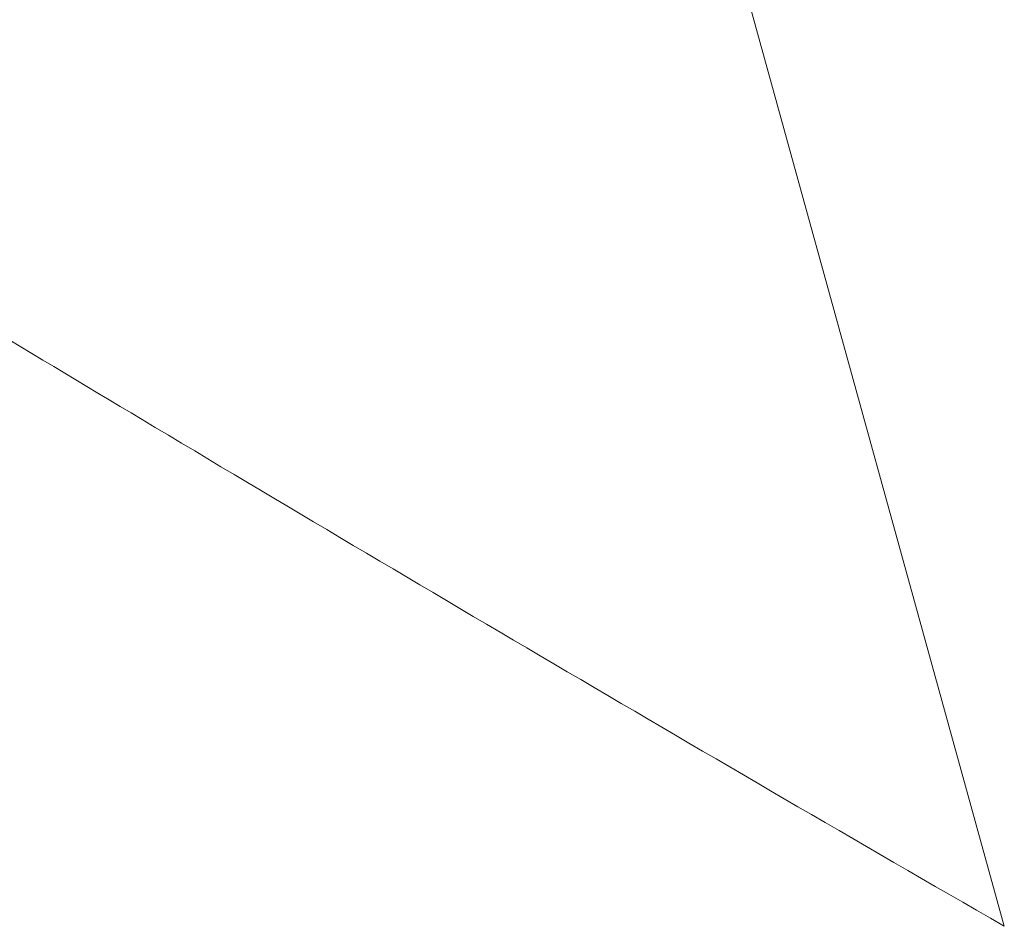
# Model space of a CAD drawing. Header units: millimetres. Extents: x 8 to 587, y 12 to 540.
# Tile 104 of 256: x 521.902 to 522.52, y 138.936 to 139.505. Entities that reach past the tile are written whole.
import ezdxf

# ---------------------------------------------------------------- set-up
doc = ezdxf.new("R2010")
doc.units = ezdxf.units.MM

msp = doc.modelspace()

# ---------------------------------------------------------------- linework, layer by layer
at = {"color": 252, "linetype": 'Continuous', "lineweight": 0}
msp.add_line((522.0028, 140.80848), (522.52008, 138.93607), dxfattribs=at)
msp.add_open_spline([(518.69271, 140.1551), (518.68545, 140.18723), (518.67091, 140.25156), (518.65149, 140.34326), (518.63387, 140.43133), (518.61825, 140.51538), (518.60474, 140.59492), (518.59333, 140.67019), (518.58411, 140.7409), (518.57722, 140.80608), (518.57263, 140.86567), (518.57023, 140.92007), (518.57, 140.97005), (518.57195, 141.01568), (518.57611, 141.05685), (518.58248, 141.09376), (518.59107, 141.1264), (518.60356, 141.15921), (518.62122, 141.1897), (518.64564, 141.21544), (518.67481, 141.23305), (518.70876, 141.24287), (518.74732, 141.24522), (518.79059, 141.2405), (518.83849, 141.22904), (518.88607, 141.21286), (518.93178, 141.19421), (518.9887, 141.16829), (519.06548, 141.12885), (519.16627, 141.07138), (519.2762, 141.0043), (519.39504, 140.92845), (519.52283, 140.84449), (519.65869, 140.75362), (519.80031, 140.658), (519.94698, 140.55865), (520.08564, 140.46482), (520.21658, 140.37656), (520.33822, 140.29496), (520.46339, 140.21149), (520.60602, 140.11705), (520.76739, 140.0112), (520.93509, 139.90248), (521.09319, 139.80115), (521.24043, 139.70775), (521.39093, 139.6133), (521.56311, 139.50643), (521.75829, 139.38686), (521.99136, 139.24626), (522.24454, 139.09609), (522.42741, 138.98957), (522.52007, 138.93608), (522.52008, 138.93607)], degree=3, knots=[0, 0, 0, 0, 0.012585, 0.025194, 0.037985, 0.050777, 0.063665, 0.076554, 0.089624, 0.102719, 0.115303, 0.127907, 0.140645, 0.153383, 0.16619, 0.178996, 0.191929, 0.204876, 0.223767, 0.242697, 0.261891, 0.281086, 0.300409, 0.319733, 0.339291, 0.358873, 0.372972, 0.387071, 0.415327, 0.443749, 0.47222, 0.501217, 0.530255, 0.559409, 0.588597, 0.616538, 0.644505, 0.665569, 0.686632, 0.707733, 0.728835, 0.756815, 0.784815, 0.806427, 0.828038, 0.849682, 0.871326, 0.900775, 0.930243, 0.965103, 0.999995, 1, 1, 1, 1], dxfattribs=at)

doc.saveas('drawing.dxf')
